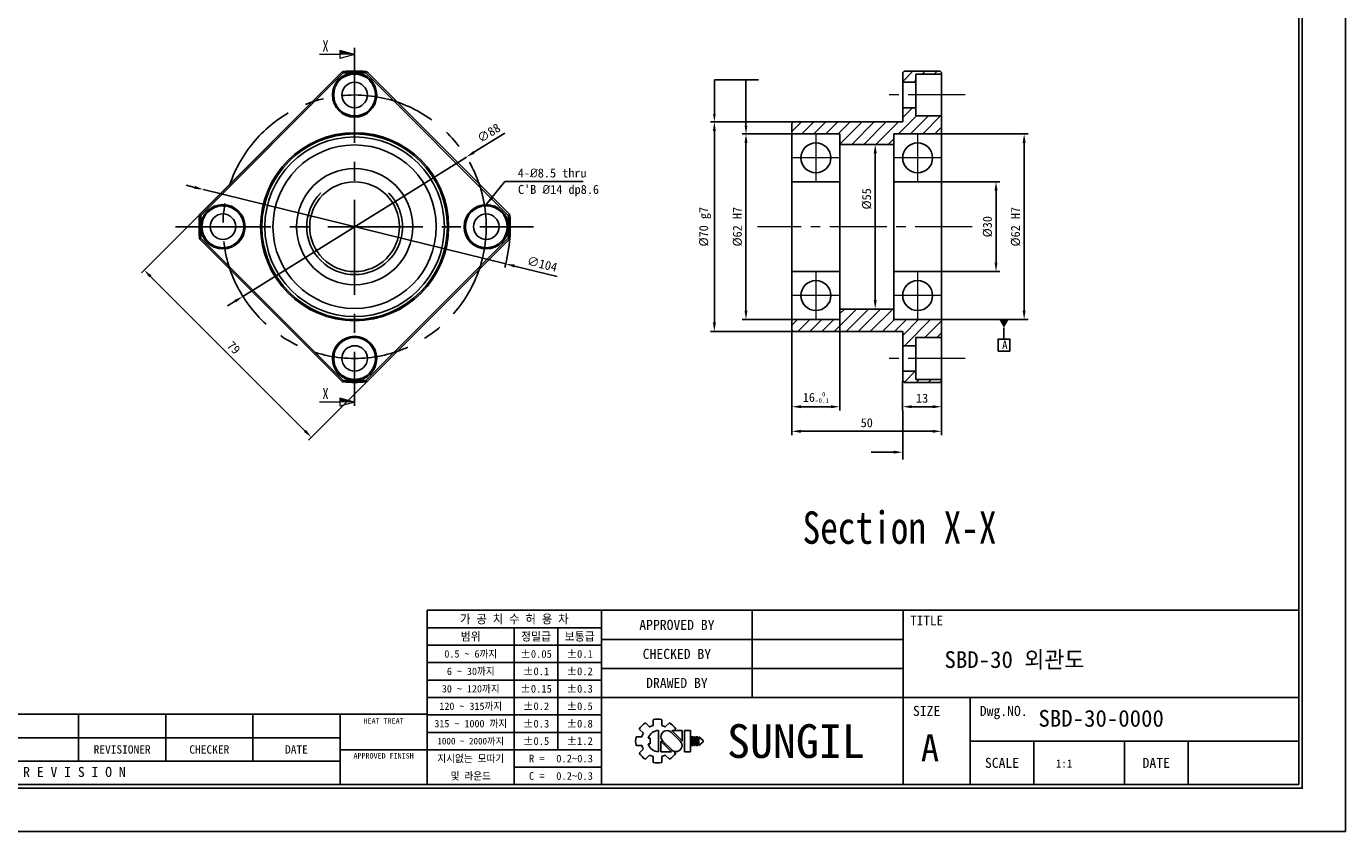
# Model space of a CAD drawing. Header units: millimetres. Extents: x 0 to 665, y 0 to 470.
# Tile 2 of 3: x 224 to 665, y 0 to 269. Entities that reach past the tile are written whole.
import ezdxf
from ezdxf.enums import TextEntityAlignment as Align

# ---------------------------------------------------------------- set-up
doc = ezdxf.new("R2010")
doc.units = ezdxf.units.MM
doc.linetypes.add('CENTER', pattern=[50.8, 31.75, -6.35, 6.35, -6.35])
doc.linetypes.add('CENTER2', pattern=[28.575, 19.05, -3.175, 3.175, -3.175])
doc.layers.get('0').update_dxf_attribs({"linetype": 'CONTINUOUS'})
doc.layers.get('DEFPOINTS').update_dxf_attribs({"linetype": 'CONTINUOUS'})
for name, color, linetype in [('center', 1, 'CENTER'), ('L1', 7, 'CONTINUOUS'), ('OUTLINE', 7, 'CONTINUOUS')]:
    doc.layers.add(name, color=color, linetype=linetype)
doc.dimstyles.get("Standard").update_dxf_attribs({"dimtxt": 3, "dimasz": 3, "dimexe": 1.3, "dimexo": 0, "dimgap": 1.3, "dimtad": 1, "dimdec": 3, "dimzin": 11, "dimdsep": 46, "dimtxsty": 'Standard', "dimcen": 0, "dimclrd": 5, "dimclre": 5, "dimclrt": 3, "dimadec": 0, "dimazin": 0, "dimtfac": 0.6, "dimtdec": 3, "dimtmove": 0, "dimatfit": 3, "dimfxl": 0, "dimtolj": 1, "dimtzin": 11, "dimarcsym": 0})

# ---------------------------------------------------------------- blocks, each defined once
blk = doc.blocks.new('표제란')
at = {"layer": 'L1', "color": 0}
for p, q in [((297, 0), (297, 210)), ((0, 0), (297, 0))]:
    blk.add_line(p, q, dxfattribs=at)
at = {"layer": 'L1'}
for p, q in [((290, 33), (160, 33)), ((160, 33), (160, 7)), ((186, 33), (186, 7)), ((208.5, 33), (208.5, 20)), ((231, 33), (231, 7)), ((186, 30.4), (160, 30.4)), ((173, 30.4), (173, 7)), ((179.5, 30.4), (179.5, 12.2)), ((186, 27.8), (160, 27.8)), ((231, 28.67), (186, 28.67)), ((186, 25.2), (160, 25.2)), ((231, 24.33), (186, 24.33)), ((186, 22.6), (160, 22.6)), ((186, 20), (160, 20)), ((290, 20), (186, 20)), ((241, 20), (241, 7)), ((160, 17.5), (62, 17.5)), ((108, 17.5), (108, 10.5)), ((121, 17.5), (121, 10.5)), ((134, 17.5), (134, 10.5)), ((147, 17.5), (147, 7)), ((186, 17.4), (160, 17.4)), ((192.55, 16.22), (193.17, 15.6)), ((193.7, 16.69), (193.7, 15.81)), ((195, 16.69), (195, 15.81)), ((195.52, 15.6), (196.14, 16.22)), ((147, 14), (62, 14)), ((186, 14.8), (160, 14.8)), ((191.15, 14.15), (192.03, 14.15)), ((191.15, 14.15), (192.03, 14.15)), ((191.63, 15.3), (192.25, 14.68)), ((192.98, 13.93), (193.28, 13.93)), ((193.28, 13.93), (193.28, 13.07)), ((194.5, 15.08), (194.5, 11.92)), ((197.74, 13.5), (196.41, 14.83)), ((198.02, 13.53), (196.47, 15.08)), ((196.47, 15.08), (198.02, 15.08)), ((196.84, 15.08), (197.06, 15.3)), ((198.02, 15.08), (198.02, 13.5)), ((198.39, 15.08), (198.39, 11.92)), ((198.39, 15.08), (199.26, 15.08)), ((199.26, 15.08), (199.26, 11.92)), ((199.41, 14.15), (199.41, 12.85)), ((199.41, 14.15), (199.62, 14.15)), ((199.62, 14.15), (199.62, 12.85)), ((199.78, 14.15), (199.78, 12.85)), ((199.78, 14.15), (199.99, 14.15)), ((199.99, 14.15), (199.99, 12.85)), ((200.14, 14.15), (200.14, 12.85)), ((200.14, 14.15), (200.36, 14.15)), ((200.36, 14.15), (200.36, 12.85)), ((200.51, 14.15), (200.51, 12.85)), ((200.51, 14.15), (201.16, 13.61)), ((147, 12.2), (160, 12.2)), ((186, 12.2), (160, 12.2)), ((191.15, 12.85), (192.03, 12.85)), ((191.63, 11.7), (192.25, 12.32)), ((192.98, 13.07), (193.28, 13.07)), ((194.86, 13.5), (194.86, 11.92)), ((194.86, 13.47), (196.42, 11.92)), ((194.86, 11.92), (196.42, 11.92)), ((195.14, 13.5), (196.47, 12.17)), ((196.79, 11.98), (197.06, 11.7)), ((198.39, 11.92), (199.26, 11.92)), ((199.41, 12.85), (199.62, 12.85)), ((199.78, 12.85), (199.99, 12.85)), ((200.14, 12.85), (200.36, 12.85)), ((201.16, 13.39), (200.51, 12.85)), ((201.16, 13.61), (201.16, 13.5)), ((201.16, 13.61), (201.16, 13.39)), ((201.16, 13.5), (201.16, 13.39)), ((290, 13.5), (241, 13.5)), ((250.5, 13.5), (250.5, 7)), ((264, 13.5), (264, 7)), ((273.5, 13.5), (273.5, 7)), ((147, 10.5), (62, 10.5)), ((192.55, 10.78), (193.17, 11.4)), ((193.7, 11.19), (193.7, 10.31)), ((195, 11.19), (195, 10.31)), ((195.52, 11.4), (196.14, 10.78)), ((186, 9.6), (173, 9.6))]:
    blk.add_line(p, q, dxfattribs=at)
at = {"layer": 'L1', "const_width": 0.25}
blk.add_lwpolyline([(290.5, 6.5), (290.5, 203.5), (10, 203.5), (10, 6.5)], close=True, dxfattribs=at)
at = {"layer": 'L1'}
blk.add_lwpolyline([(290, 7), (290, 203), (10.5, 203), (10.5, 7)], close=True, dxfattribs=at)
for centre, radius, start, end in [((194.35, 13.5), 3.26, 123.4943, 146.5057), ((194.35, 13.5), 2.4, 105.6872, 119.3128), ((194.35, 13.5), 3.26, 78.4943, 101.5057), ((194.35, 13.5), 2.4, 60.6872, 74.3128), ((194.35, 13.5), 3.26, 33.4943, 56.5057), ((194.35, 13.5), 3.26, 168.4943, 191.5057), ((194.35, 13.5), 2.4, 150.6872, 164.3128), ((194.5, 13.5), 1.58, 90, 164.0671), ((195.78, 14.16), 0.919, 43.2202, 225.8282), ((194.35, 13.5), 2.4, 195.6872, 209.3128), ((194.5, 13.5), 1.58, 195.9329, 270), ((197.1, 12.84), 0.919, 223.2202, 45.8282), ((194.35, 13.5), 3.26, 213.4943, 236.5057), ((194.35, 13.5), 2.4, 240.6872, 254.3128), ((194.35, 13.5), 3.26, 258.4943, 281.5057), ((194.35, 13.5), 2.4, 285.6872, 299.3128), ((194.35, 13.5), 3.26, 303.4943, 326.5057)]:
    blk.add_arc(centre, radius, start, end, dxfattribs=at)
for p in [(208.5, 28.67), (208.5, 24.33)]:
    blk.add_point(p, dxfattribs=at)
for s, height, p in [('가 공 치 수 허 용 차', 1.3, (173, 31.7)), ('APPROVED BY', 1.5, (197.25, 30.83)), ('TITLE', 1.444, (234.5, 31.5)), ('범위', 1.25, (166.5, 29.1)), ('정밀급', 1.25, (176.25, 29.1)), ('보통급', 1.25, (182.75, 29.1)), ('0.5 ~ 6까지', 1.1, (166.5, 26.5)), ('%%P0.05', 1.15, (176.25, 26.5)), ('%%P0.1', 1.15, (182.75, 26.5)), ('CHECKED BY', 1.5, (197.25, 26.5)), ('6 ~ 30까지', 1.1, (166.5, 23.9)), ('%%P0.1', 1.15, (176.25, 23.9)), ('%%P0.2', 1.15, (182.75, 23.9)), ('30 ~ 120까지', 1.1, (166.5, 21.3)), ('%%P0.15', 1.15, (176.25, 21.3)), ('%%P0.3', 1.15, (182.75, 21.3)), ('DRAWED BY', 1.5, (197.25, 22.17)), ('120 ~ 315까지', 1.1, (166.5, 18.7)), ('%%P0.2', 1.15, (176.25, 18.7)), ('%%P0.5', 1.15, (182.75, 18.7)), ('SIZE', 1.5, (234.5, 18)), ('Dwg.NO.', 1.5, (246, 18)), ('HEAT TREAT', 0.8, (153.5, 16.5)), ('315 ~ 1000 까지', 1.1, (166.5, 16.1)), ('%%P0.3', 1.15, (176.25, 16.1)), ('%%P0.8', 1.15, (182.75, 16.1)), ('SUNGIL', 5.032, (215, 13.5)), ('1000 ~ 2000까지', 0.99, (166.5, 13.49)), ('%%P0.5', 1.15, (176.25, 13.5)), ('%%P1.2', 1.15, (182.75, 13.5)), ('A', 4, (235, 12.5)), ('REVISIONER', 1.25, (114.5, 12.25)), ('CHECKER', 1.25, (127.5, 12.25)), ('DATE', 1.25, (140.5, 12.25)), ('APPROVED FINISH', 0.8, (153.5, 11.3)), ('지시없는 모따기', 1.1, (166.5, 10.9)), ('R = ', 1.15, (176.75, 10.9)), ('SCALE', 1.5, (245.75, 10.25)), ('DATE', 1.5, (268.75, 10.25)), ('R E V I S I O N', 1.5, (107.38, 8.9)), ('및 라운드', 1.1, (166.5, 8.3)), ('C = ', 1.15, (176.75, 8.3))]:
    blk.add_text(s, height=height, dxfattribs=at).set_placement(p, align=Align.MIDDLE_CENTER)
for tag, p in [('필렛', (179.25, 10.9)), ('모따기', (179.25, 8.3))]:
    blk.add_attdef(tag, text='', height=1.15, dxfattribs=at).set_placement(p, align=Align.MIDDLE_LEFT)
at = {"layer": 'OUTLINE', "ltscale": 0.5}
for tag, p, height in [('TITLE', (237.17, 24.41), 2.5), ('도번', (251.18, 15.64), 2.5), ('SCALE', (253.78, 9.55), 1.2), ('DATE', (277.02, 9.51), 1.2)]:
    blk.add_attdef(tag, p, '', height=height, dxfattribs=at)
blk = doc.blocks.new('*D2')
at = {"layer": 'DEFPOINTS', "color": 0}
for p in [(283.68, 214.47), (384.67, 189.66)]:
    blk.add_point(p, dxfattribs=at)
at = {"layer": 'OUTLINE', "color": 5, "lineweight": -2}
for p, q in [((280.76, 215.19), (277.85, 215.9)), ((283.68, 214.47), (384.67, 189.66)), ((401.81, 185.45), (387.59, 188.94))]:
    blk.add_line(p, q, dxfattribs=at)
blk.add_arc((334.17, 202.07), 52, 344.7641, 355.7749, dxfattribs=at)
at = {"layer": 'OUTLINE', "color": 5}
for points in [[(280.88, 215.67), (280.64, 214.7), (283.68, 214.47)], [(387.7, 189.43), (387.47, 188.46), (384.67, 189.66)]]:
    blk.add_solid(points, dxfattribs=at)
at = {"layer": 'OUTLINE', "color": 3, "insert": (396.83, 189.6), "char_height": 3, "attachment_point": 5, "rotation": 346.1965}
blk.add_mtext('\\A1;∅104', dxfattribs=at)
blk = doc.blocks.new('*D3')
at = {"layer": 'DEFPOINTS', "color": 0}
for p in [(371.51, 225.34), (296.83, 178.79)]:
    blk.add_point(p, dxfattribs=at)
at = {"layer": 'OUTLINE', "color": 5, "lineweight": -2}
for p, q in [((384.41, 233.37), (374.06, 226.93)), ((296.83, 178.79), (371.51, 225.34)), ((294.29, 177.2), (291.74, 175.62))]:
    blk.add_line(p, q, dxfattribs=at)
at = {"layer": 'OUTLINE', "color": 5}
for points in [[(373.8, 227.35), (374.32, 226.5), (371.51, 225.34)], [(294.02, 177.63), (294.55, 176.78), (296.83, 178.79)]]:
    blk.add_solid(points, dxfattribs=at)
at = {"layer": 'OUTLINE', "color": 3, "insert": (379, 233.35), "char_height": 3, "attachment_point": 5, "rotation": 31.9351}
blk.add_mtext('\\A1;∅88', dxfattribs=at)
blk = doc.blocks.new('*D4')
at = {"layer": 'DEFPOINTS', "color": 0}
for p in [(306.24, 230), (362.1, 174.13), (319.7, 131.73)]:
    blk.add_point(p, dxfattribs=at)
at = {"layer": 'OUTLINE', "color": 5, "lineweight": -2}
for p, q in [((306.24, 230), (262.92, 186.67)), ((265.96, 185.47), (317.58, 133.85)), ((362.1, 174.13), (318.78, 130.81))]:
    blk.add_line(p, q, dxfattribs=at)
at = {"layer": 'OUTLINE', "color": 5}
for points in [[(266.31, 185.82), (265.61, 185.12), (263.84, 187.59)], [(317.93, 134.21), (317.23, 133.5), (319.7, 131.73)]]:
    blk.add_solid(points, dxfattribs=at)
at = {"layer": 'OUTLINE', "color": 3, "insert": (293.78, 161.67), "char_height": 3, "attachment_point": 5, "rotation": 315}
blk.add_mtext('\\A1;79', dxfattribs=at)
blk = doc.blocks.new('*D14')
at = {"layer": 'DEFPOINTS', "color": 0}
for p in [(530.3, 217.07), (530.3, 187.07), (548.5, 187.07)]:
    blk.add_point(p, dxfattribs=at)
at = {"layer": 'OUTLINE', "color": 5, "lineweight": -2}
for p, q in [((530.3, 217.07), (549.8, 217.07)), ((548.5, 214.07), (548.5, 190.07)), ((530.3, 187.07), (549.8, 187.07))]:
    blk.add_line(p, q, dxfattribs=at)
at = {"layer": 'OUTLINE', "color": 5}
for points in [[(548, 214.07), (549, 214.07), (548.5, 217.07)], [(548, 190.07), (549, 190.07), (548.5, 187.07)]]:
    blk.add_solid(points, dxfattribs=at)
at = {"layer": 'OUTLINE', "color": 3, "insert": (545.67, 202.07), "char_height": 3, "attachment_point": 5, "rotation": 90}
blk.add_mtext('\\A1;%%C30', dxfattribs=at)
blk = doc.blocks.new('*D15')
at = {"layer": 'DEFPOINTS', "color": 0}
for p in [(530.3, 233.07), (530.3, 171.07), (557.89, 171.07)]:
    blk.add_point(p, dxfattribs=at)
at = {"layer": 'OUTLINE', "color": 5, "lineweight": -2}
for p, q in [((530.3, 233.07), (559.19, 233.07)), ((557.89, 230.07), (557.89, 174.07)), ((530.3, 171.07), (559.19, 171.07))]:
    blk.add_line(p, q, dxfattribs=at)
at = {"layer": 'OUTLINE', "color": 5}
for points in [[(557.39, 230.07), (558.39, 230.07), (557.89, 233.07)], [(557.39, 174.07), (558.39, 174.07), (557.89, 171.07)]]:
    blk.add_solid(points, dxfattribs=at)
at = {"layer": 'OUTLINE', "color": 3, "insert": (555.05, 202.07), "char_height": 3, "attachment_point": 5, "rotation": 90}
blk.add_mtext('\\A1;%%c62 H7', dxfattribs=at)
blk = doc.blocks.new('*D16')
at = {"layer": 'DEFPOINTS', "color": 0}
for p in [(480.3, 233.07), (464.95, 171.07), (480.3, 171.07)]:
    blk.add_point(p, dxfattribs=at)
at = {"layer": 'OUTLINE', "color": 5, "lineweight": -2}
for p, q in [((480.3, 233.07), (463.65, 233.07)), ((464.95, 230.07), (464.95, 174.07)), ((480.3, 171.07), (463.65, 171.07))]:
    blk.add_line(p, q, dxfattribs=at)
at = {"layer": 'OUTLINE', "color": 5}
for points in [[(464.45, 230.07), (465.45, 230.07), (464.95, 233.07)], [(464.45, 174.07), (465.45, 174.07), (464.95, 171.07)]]:
    blk.add_solid(points, dxfattribs=at)
at = {"layer": 'OUTLINE', "color": 3, "insert": (462.11, 202.07), "char_height": 3, "attachment_point": 5, "rotation": 90}
blk.add_mtext('\\A1;%%c62 H7', dxfattribs=at)
blk = doc.blocks.new('*D17')
at = {"layer": 'DEFPOINTS', "color": 0}
for p in [(480.8, 237.07), (454.38, 167.07), (480.8, 167.07)]:
    blk.add_point(p, dxfattribs=at)
at = {"layer": 'OUTLINE', "color": 5, "lineweight": -2}
for p, q in [((480.8, 237.07), (453.08, 237.07)), ((454.38, 234.07), (454.38, 170.07)), ((480.8, 167.07), (453.08, 167.07))]:
    blk.add_line(p, q, dxfattribs=at)
at = {"layer": 'OUTLINE', "color": 5}
for points in [[(453.88, 234.07), (454.88, 234.07), (454.38, 237.07)], [(453.88, 170.07), (454.88, 170.07), (454.38, 167.07)]]:
    blk.add_solid(points, dxfattribs=at)
at = {"layer": 'OUTLINE', "color": 3, "insert": (451.29, 202.07), "char_height": 3, "attachment_point": 5, "rotation": 90}
blk.add_mtext('\\A1;%%c70 g7', dxfattribs=at)
blk = doc.blocks.new('*D18')
at = {"layer": 'DEFPOINTS', "color": 0}
for p in [(517.3, 150.57), (530.3, 151.07), (530.3, 141.93)]:
    blk.add_point(p, dxfattribs=at)
at = {"layer": 'OUTLINE', "color": 5, "lineweight": -2}
for p, q in [((517.3, 150.57), (517.3, 140.63)), ((530.3, 151.07), (530.3, 140.63)), ((520.3, 141.93), (527.3, 141.93))]:
    blk.add_line(p, q, dxfattribs=at)
at = {"layer": 'OUTLINE', "color": 5}
for points in [[(520.3, 142.43), (520.3, 141.43), (517.3, 141.93)], [(527.3, 142.43), (527.3, 141.43), (530.3, 141.93)]]:
    blk.add_solid(points, dxfattribs=at)
at = {"layer": 'OUTLINE', "color": 3, "insert": (523.8, 144.77), "char_height": 3, "attachment_point": 5}
blk.add_mtext('\\A1;13', dxfattribs=at)
blk = doc.blocks.new('*D19')
at = {"layer": 'DEFPOINTS', "color": 0}
for p in [(480.3, 167.57), (496.3, 171.07), (480.3, 141.93)]:
    blk.add_point(p, dxfattribs=at)
at = {"layer": 'OUTLINE', "color": 5, "lineweight": -2}
for p, q in [((480.3, 167.57), (480.3, 140.63)), ((496.3, 171.07), (496.3, 140.63)), ((493.3, 141.93), (483.3, 141.93))]:
    blk.add_line(p, q, dxfattribs=at)
at = {"layer": 'OUTLINE', "color": 5}
for points in [[(483.3, 142.43), (483.3, 141.43), (480.3, 141.93)], [(493.3, 142.43), (493.3, 141.43), (496.3, 141.93)]]:
    blk.add_solid(points, dxfattribs=at)
at = {"layer": 'OUTLINE', "color": 3, "insert": (488.3, 145.06), "char_height": 3, "attachment_point": 5}
blk.add_mtext('\\A1;16{\\C3;\\H1.5;\\S  0^ -0.1;}', dxfattribs=at)
blk = doc.blocks.new('*D20')
at = {"layer": 'DEFPOINTS', "color": 0}
for p in [(480.3, 167.57), (530.3, 150.57), (530.3, 133.72)]:
    blk.add_point(p, dxfattribs=at)
at = {"layer": 'OUTLINE', "color": 5, "lineweight": -2}
for p, q in [((480.3, 167.57), (480.3, 132.42)), ((530.3, 150.57), (530.3, 132.42)), ((483.3, 133.72), (527.3, 133.72))]:
    blk.add_line(p, q, dxfattribs=at)
at = {"layer": 'OUTLINE', "color": 5}
for points in [[(483.3, 134.22), (483.3, 133.22), (480.3, 133.72)], [(527.3, 134.22), (527.3, 133.22), (530.3, 133.72)]]:
    blk.add_solid(points, dxfattribs=at)
at = {"layer": 'OUTLINE', "color": 3, "insert": (505.3, 136.55), "char_height": 3, "attachment_point": 5}
blk.add_mtext('\\A1;50', dxfattribs=at)
blk = doc.blocks.new('_DatumFilled')
at = {"color": 0, "linetype": 'ByBlock'}
blk.add_solid([(0, 0.58), (-1, 0), (0, -0.58)], dxfattribs=at)
blk = doc.blocks.new('*D22')
at = {"layer": 'DEFPOINTS', "color": 0}
for p in [(507.4, 229.57), (505.3, 174.57), (508.13, 174.57)]:
    blk.add_point(p, dxfattribs=at)
at = {"layer": 'OUTLINE', "color": 5, "lineweight": -2}
for p, q in [((507.4, 229.57), (509.43, 229.57)), ((508.13, 226.57), (508.13, 177.57)), ((505.3, 174.57), (509.43, 174.57))]:
    blk.add_line(p, q, dxfattribs=at)
at = {"layer": 'OUTLINE', "color": 5}
for points in [[(507.63, 226.57), (508.63, 226.57), (508.13, 229.57)], [(507.63, 177.57), (508.63, 177.57), (508.13, 174.57)]]:
    blk.add_solid(points, dxfattribs=at)
at = {"layer": 'OUTLINE', "color": 3, "insert": (505.3, 211.37), "char_height": 3, "attachment_point": 5, "rotation": 90}
blk.add_mtext('\\A1;%%C55', dxfattribs=at)

msp = doc.modelspace()

# ---------------------------------------------------------------- hatches: boundary and pattern name
at = {"layer": 'OUTLINE'}
h = msp.add_hatch(dxfattribs=at)
h.set_pattern_fill('ANSI31', color=5, scale=0.9, style=0)
h.set_pattern_definition([(45, (-236.8055, -22.5963), (-2.020558, 2.020558), [])])
h.paths.add_polyline_path([(514.3046, 233.0652), (530.3046, 233.0652), (530.3046, 239.0652), (521.7046, 239.0652), (521.7046, 241.8152), (517.3046, 241.8152), (517.3046, 237.0652), (480.8046, 237.0652), (480.3046, 236.5652), (480.3046, 233.0652), (496.3046, 233.0652), (496.3046, 229.5652), (514.3046, 229.5652)])
h.paths.add_polyline_path([(521.7046, 253.0652), (530.3046, 253.0652), (530.3046, 253.5652), (529.8046, 254.0652), (517.8046, 254.0652), (517.3046, 253.5652), (517.3046, 250.3152), (521.7046, 250.3152)])
h.paths.add_polyline_path([(530.3046, 171.0652), (514.3046, 171.0652), (514.3046, 174.5652), (496.3046, 174.5652), (496.3046, 171.0652), (480.3046, 171.0652), (480.3046, 167.5652), (480.8046, 167.0652), (517.3046, 167.0652), (517.3046, 162.3152), (521.7046, 162.3152), (521.7046, 165.0652), (530.3046, 165.0652)])
h.paths.add_polyline_path([(521.7046, 153.8152), (517.3046, 153.8152), (517.3046, 150.5652), (517.8046, 150.0652), (529.8046, 150.0652), (530.3046, 150.5652), (530.3046, 151.0652), (521.7046, 151.0652)])

# ---------------------------------------------------------------- linework, layer by layer
for p, q in [((517.8046, 254.0652), (517.3046, 253.5652)), ((517.3046, 253.5652), (517.3046, 237.0652)), ((517.8046, 254.0652), (529.8046, 254.0652)), ((521.7046, 253.0652), (521.7046, 239.0652)), ((521.7046, 253.0652), (530.3046, 253.0652)), ((529.8046, 254.0652), (530.3046, 253.5652)), ((530.3046, 253.5652), (530.3046, 150.5652)), ((521.7046, 250.3152), (517.3046, 250.3152)), ((521.7046, 241.8152), (517.3046, 241.8152)), ((521.7046, 239.0652), (530.3046, 239.0652)), ((480.8046, 237.0652), (480.3046, 236.5652)), ((480.3046, 236.5652), (480.3046, 167.5652)), ((480.8046, 237.0652), (517.3046, 237.0652)), ((480.3046, 233.0652), (496.3046, 233.0652)), ((496.3046, 233.0652), (496.3046, 171.0652)), ((496.3046, 229.5652), (514.3046, 229.5652)), ((514.3046, 233.0652), (530.3046, 233.0652)), ((514.3046, 233.0652), (514.3046, 171.0652)), ((480.3046, 217.0652), (496.3046, 217.0652)), ((514.3046, 217.0652), (530.3046, 217.0652)), ((480.3046, 187.0652), (496.3046, 187.0652)), ((514.3046, 187.0652), (530.3046, 187.0652)), ((496.3046, 174.5652), (514.3046, 174.5652)), ((480.3046, 171.0652), (496.3046, 171.0652)), ((480.3046, 167.5652), (480.8046, 167.0652)), ((514.3046, 171.0652), (530.3046, 171.0652)), ((480.8046, 167.0652), (517.3046, 167.0652)), ((517.3046, 167.0652), (517.3046, 150.5652)), ((521.7046, 165.0652), (521.7046, 151.0652)), ((521.7046, 165.0652), (530.3046, 165.0652)), ((521.7046, 162.3152), (517.3046, 162.3152)), ((521.7046, 153.8152), (517.3046, 153.8152)), ((517.3046, 150.5652), (517.8046, 150.0652)), ((517.8046, 150.0652), (529.8046, 150.0652)), ((521.7046, 151.0652), (530.3046, 151.0652)), ((530.3046, 150.5652), (529.8046, 150.0652))]:
    msp.add_line(p, q)
at = {"color": 1, "linetype": 'CENTER2', "lineweight": 9}
for p, q in [((538.2107, 246.0652), (511.6558, 246.0652)), ((488.3046, 233.0652), (488.3046, 217.0652)), ((522.3046, 233.0652), (522.3046, 217.0652)), ((496.3046, 225.0652), (480.3046, 225.0652)), ((530.3046, 225.0652), (514.3046, 225.0652)), ((540.5414, 202.0652), (468.7922, 202.0652)), ((488.3046, 187.0652), (488.3046, 171.0652)), ((522.3046, 187.0652), (522.3046, 171.0652)), ((496.3046, 179.0652), (480.3046, 179.0652)), ((530.3046, 179.0652), (514.3046, 179.0652)), ((538.2107, 158.0652), (511.6558, 158.0652))]:
    msp.add_line(p, q, dxfattribs=at)
for centre in [(488.3046, 225.0652), (522.3046, 225.0652), (488.3046, 179.0652), (522.3046, 179.0652)]:
    msp.add_circle(centre, 5)
at = {"layer": 'center'}
for p, q in [((334.1735, 261.8652), (334.1735, 142.2652)), ((274.3735, 202.0652), (393.9735, 202.0652))]:
    msp.add_line(p, q, dxfattribs=at)
msp.add_circle((334.1735, 202.0652), 44, dxfattribs=at)
at = {"layer": 'OUTLINE', "lineweight": 9}
for p, q in [((329.2315, 260.8872), (329.2315, 258.2388)), ((334.1735, 259.563), (329.2315, 260.8872)), ((329.2315, 259.563), (322.3867, 259.563)), ((334.1735, 259.563), (329.2315, 258.2388)), ((329.2315, 143.4522), (322.3867, 143.4522)), ((329.2315, 144.7765), (329.2315, 142.128)), ((334.1735, 143.4522), (329.2315, 144.7765)), ((334.1735, 143.4522), (329.2315, 142.128))]:
    msp.add_line(p, q, dxfattribs=at)
at = {"layer": 'OUTLINE'}
for p, q in [((330.0257, 253.7787), (282.46, 206.213)), ((282.8135, 205.8595), (330.3792, 253.4252)), ((330.0257, 253.7787), (330.1837, 253.8511)), ((337.9679, 253.4252), (385.5336, 205.8595)), ((338.1634, 253.8511), (338.3214, 253.7787)), ((385.8871, 206.213), (338.3214, 253.7787)), ((282.3876, 206.055), (282.46, 206.213)), ((385.9595, 206.055), (385.8871, 206.213)), ((282.46, 197.9173), (282.3876, 198.0753)), ((282.46, 197.9173), (330.0257, 150.3516)), ((330.3792, 150.7051), (282.8135, 198.2708)), ((385.5336, 198.2708), (337.9679, 150.7051)), ((338.3214, 150.3516), (385.8871, 197.9173)), ((385.9595, 198.0753), (385.8871, 197.9173)), ((330.1837, 150.2792), (330.0257, 150.3516)), ((338.3214, 150.3516), (338.1634, 150.2792))]:
    msp.add_line(p, q, dxfattribs=at)
at = {"layer": 'OUTLINE', "color": 5, "ltscale": 0.2}
for p, q in [((454.3826, 239.0652), (454.3826, 251.0899)), ((454.3826, 251.0899), (469.1572, 251.0899)), ((464.9484, 235.0652), (464.9484, 251.0899))]:
    msp.add_line(p, q, dxfattribs=at)
at = {"layer": 'OUTLINE', "color": 5}
msp.add_line((517.3046, 140.632), (517.3046, 124.2863), dxfattribs=at)
at = {"layer": 'OUTLINE', "color": 5, "ltscale": 0.5}
msp.add_line((514.3046, 126.7574), (506.7613, 126.7574), dxfattribs=at)
msp.add_lwpolyline([(551.1472, 168.3152), (551.1472, 164.5039)], dxfattribs=at)
msp.add_lwpolyline([(549.1672, 160.5439), (553.1272, 160.5439), (553.1272, 164.5039), (549.1672, 164.5039)], close=True, dxfattribs=at)
at = {"layer": 'OUTLINE'}
for centre, radius in [((334.1735, 246.0652), 7.3998), ((334.1735, 246.0652), 7), ((334.1735, 246.0652), 4.25), ((334.1735, 202.0652), 31.4), ((334.1735, 202.0652), 31), ((334.1735, 202.0652), 30), ((334.1735, 202.0652), 27.3), ((334.1735, 202.0652), 19.4), ((334.1735, 202.0652), 15), ((290.1735, 202.0652), 7.3998), ((290.1735, 202.0652), 7), ((378.1735, 202.0652), 7.3998), ((378.1735, 202.0652), 7), ((290.1735, 202.0652), 4.25), ((378.1735, 202.0652), 4.25), ((334.1735, 158.0652), 7.3998), ((334.1735, 158.0652), 7), ((334.1735, 158.0652), 4.25)]:
    msp.add_circle(centre, radius, dxfattribs=at)
for radius, start, end in [(52, 85.77487, 94.22513), (51.5, 85.774828, 94.225172), (16, 135, 315), (52, 175.77487, 184.225129), (51.5, 175.774829, 184.225171), (51.5, 355.774828, 4.225172), (52, 355.774869, 4.225129), (52, 265.77487, 274.225129), (51.5, 265.774829, 274.225171)]:
    msp.add_arc((334.1735, 202.0652), radius, start, end, dxfattribs=at)
for points in [[(330.1837, 253.8511), (330.2366, 253.8754), (330.2895, 253.8996), (330.3424, 253.9238)], [(330.1837, 253.8511), (330.249, 253.7092), (330.3141, 253.5672), (330.3792, 253.4252)], [(338.1634, 253.8511), (338.0981, 253.7092), (338.033, 253.5672), (337.9679, 253.4252)], [(338.0047, 253.9238), (338.0576, 253.8996), (338.1105, 253.8754), (338.1634, 253.8511)], [(282.3149, 205.8963), (282.3391, 205.9492), (282.3633, 206.0021), (282.3876, 206.055)], [(282.3876, 206.055), (282.5295, 205.9897), (282.6715, 205.9246), (282.8135, 205.8595)], [(385.5336, 205.8595), (385.6756, 205.9246), (385.8176, 205.9897), (385.9595, 206.055)], [(385.9595, 206.055), (385.9838, 206.0021), (386.008, 205.9492), (386.0322, 205.8963)], [(282.3876, 198.0753), (282.3633, 198.1282), (282.3391, 198.1811), (282.3149, 198.234)], [(282.3876, 198.0753), (282.5295, 198.1406), (282.6715, 198.2057), (282.8135, 198.2708)], [(385.9595, 198.0753), (385.8176, 198.1406), (385.6756, 198.2057), (385.5336, 198.2708)], [(386.0322, 198.234), (386.008, 198.1811), (385.9838, 198.1282), (385.9595, 198.0753)], [(330.1837, 150.2792), (330.249, 150.4211), (330.3141, 150.5631), (330.3792, 150.7051)], [(330.3424, 150.2065), (330.2895, 150.2307), (330.2366, 150.2549), (330.1837, 150.2792)], [(338.1634, 150.2792), (338.0981, 150.4211), (338.033, 150.5631), (337.9679, 150.7051)], [(338.1634, 150.2792), (338.1105, 150.2549), (338.0576, 150.2307), (338.0047, 150.2065)]]:
    msp.add_open_spline(points, degree=3, dxfattribs=at)
msp.add_open_spline([(345.4873, 213.3789), (345.8233, 213.0246), (346.4952, 212.3163), (347.3918, 211.1193), (348.1955, 209.8249), (348.8896, 208.4108), (349.4498, 206.9151), (349.8633, 205.3385), (350.1171, 203.7163), (350.2017, 202.0655), (350.1172, 200.4143), (349.8635, 198.7925), (349.4499, 197.2156), (348.8899, 195.7202), (348.1957, 194.3058), (347.3921, 193.0114), (346.4953, 191.814), (345.8234, 191.1058), (345.4873, 190.7514)], degree=3, knots=[0, 0, 0, 0, 0.05826837, 0.11649621, 0.17821978, 0.23998703, 0.30428422, 0.36862486, 0.43429073, 0.49999987, 0.56566579, 0.63137488, 0.69567175, 0.76001271, 0.82173559, 0.88350352, 0.94171881, 1, 1, 1, 1], dxfattribs=at)
at = {"layer": 'OUTLINE', "lineweight": 9}
for points in [[(334.1735, 259.563), (329.2315, 260.8872), (329.2315, 259.563)], [(334.1735, 143.4522), (329.2315, 144.7765), (329.2315, 143.4522)]]:
    msp.add_solid(points, dxfattribs=at)
at = {"layer": 'OUTLINE', "color": 5, "ltscale": 0.2}
for points in [[(454.816, 239.6652), (453.9493, 239.6652), (454.3826, 237.0652)], [(465.3817, 235.6652), (464.515, 235.6652), (464.9484, 233.0652)]]:
    msp.add_solid(points, dxfattribs=at)
at = {"layer": 'OUTLINE', "color": 5, "ltscale": 0.5}
msp.add_solid([(514.3046, 127.2574), (514.3046, 126.2574), (517.3046, 126.7574)], dxfattribs=at)

# ---------------------------------------------------------------- block references
at = {"layer": 'OUTLINE'}
ref = msp.add_blockref('표제란', (0, 0), dxfattribs=dict(at, xscale=2.240108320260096, yscale=2.240108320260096, zscale=2.240108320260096))
ref.add_attrib('SCALE', '1:1', (568.4971, 21.3986), dxfattribs={"ltscale": 0.5, "height": 2.68813})
ref.add_attrib('도번', 'SBD-30-0000', (562.673, 35.0407), dxfattribs={"ltscale": 0.5, "height": 5.600271})
ref.add_attrib('TITLE', 'SBD-30 외관도', (531.2769, 54.6719), dxfattribs={"ltscale": 0.5, "height": 5.60027})
ref.add_attrib('필렛', '0.2~0.3', dxfattribs={"layer": 'L1', "height": 2.57612}).set_placement((401.5394, 24.4172), align=Align.MIDDLE_LEFT)
ref.add_attrib('모따기', '0.2~0.3', dxfattribs={"layer": 'L1', "height": 2.57612}).set_placement((401.5394, 18.5929), align=Align.MIDDLE_LEFT)
at = {"layer": 'OUTLINE', "color": 5, "ltscale": 0.5, "xscale": 2.75, "yscale": 2.75, "zscale": 2.75, "rotation": 90}
msp.add_blockref('_DatumFilled', (551.1472, 171.0652), dxfattribs=at)

# ---------------------------------------------------------------- texts
at = {"lineweight": 9, "width": 0.8}
for s, height, p in [('X', 3.7066, (323.4253, 260.5718)), ('X', 3.7066, (323.4253, 144.461)), ('Section X-X', 10.821779, (483.868, 96.1477))]:
    msp.add_text(s, height=height, dxfattribs=at).set_placement(p)
at = {"layer": 'OUTLINE', "color": 3, "ltscale": 0.2, "char_height": 3, "attachment_point": 7}
for s, insert in [('\\A1;4-{\\fISOCPEUR|b0|i0|c0|p34;%%C}8.5 thru', (388.6972, 218.4566)), ("\\A1;C'B {\\fISOCPEUR|b0|i0|c0|p34;%%C}14 dp8.6", (388.7584, 212.1625))]:
    msp.add_mtext(s, dxfattribs=dict(at, insert=insert))
at = {"layer": 'OUTLINE', "color": 3, "ltscale": 0.5, "insert": (552.3724, 161.1976), "char_height": 2.75, "attachment_point": 9}
msp.add_mtext('\\A1;A', dxfattribs=at)

# ---------------------------------------------------------------- dimensions: what is measured, and where the dimension line sits
at = {"layer": 'OUTLINE'}
for p1, p2, picture, middle in [((296.8331, 178.791), (371.514, 225.3393), '*D3', (379.0045, 233.3522)), ((283.6753, 214.472), (384.6718, 189.6583), '*D2', (396.834, 189.5967))]:
    dim = msp.add_diameter_dim_2p(p1=p1, p2=p2, dimstyle='Standard', dxfattribs=at)
    dim.commit()
    dim.dimension.update_dxf_attribs({"geometry": picture, "text_midpoint": middle})
for base, p1, p2, text, picture, middle in [((454.3826, 167.0652), (480.8046, 237.0652), (480.8046, 167.0652), '%%c<> g7', '*D17', (451.293, 202.0652)), ((464.9484, 171.0652), (480.3046, 233.0652), (480.3046, 171.0652), '%%c<> H7', '*D16', (462.1084, 202.0652)), ((557.8875, 171.0652), (530.3046, 233.0652), (530.3046, 171.0652), '%%c<> H7', '*D15', (555.0475, 202.0652))]:
    dim = msp.add_linear_dim(base=base, p1=p1, p2=p2, angle=90, text=text, dimstyle='Standard', dxfattribs=at)
    dim.commit()
    dim.dimension.update_dxf_attribs({"geometry": picture, "text_midpoint": middle})
dim = msp.add_aligned_dim(p1=(306.2428, 229.9959), p2=(362.1043, 174.1344), distance=-59.9679, dimstyle='Standard', dxfattribs=at)
dim.commit()
dim.dimension.update_dxf_attribs({"geometry": '*D4', "text_midpoint": (293.778, 161.6696)})
dim = msp.add_linear_dim(base=(508.1339, 174.5652), p1=(507.404, 229.5652), p2=(505.3046, 174.5652), angle=90, text='%%C<>', dimstyle='Standard', override={"dimgap": 1.3, "dimsah": 1, "dimse1": 0, "dimse2": 0, "dimsd1": 0, "dimsd2": 0, "dimtol": 0, "dimlim": 0}, dxfattribs=at)
dim.commit()
dim.dimension.update_dxf_attribs({"geometry": '*D22', "text_midpoint": (508.1339, 211.3733), "dimtype": 160})
dim = msp.add_linear_dim(base=(548.5045, 187.0652), p1=(530.3046, 217.0652), p2=(530.3046, 187.0652), angle=90, text='%%C<>', dimstyle='Standard', override={"dimgap": 1.3, "dimsah": 1, "dimse1": 0, "dimse2": 0, "dimsd1": 0, "dimsd2": 0, "dimtol": 0, "dimlim": 0}, dxfattribs=at)
dim.commit()
dim.dimension.update_dxf_attribs({"geometry": '*D14', "text_midpoint": (545.6665, 202.0652)})
dim = msp.add_linear_dim(base=(480.3046, 141.932), p1=(496.3046, 171.0652), p2=(480.3046, 167.5652), text='<>{\\C3;\\H1.5;\\S  0^ -0.1;}', dimstyle='Standard', override={"dimgap": 1.3, "dimsah": 1, "dimse1": 0, "dimse2": 0, "dimsd1": 0, "dimsd2": 0, "dimtol": 0, "dimlim": 0}, dxfattribs=at)
dim.commit()
dim.dimension.update_dxf_attribs({"geometry": '*D19', "text_midpoint": (488.3046, 145.0599)})
for base, p1, p2, picture, middle in [((530.3046, 133.7152), (480.3046, 167.5652), (530.3046, 150.5652), '*D20', (505.3046, 136.5532)), ((530.3046, 141.932), (517.3046, 150.5652), (530.3046, 151.0652), '*D18', (523.8046, 144.7739))]:
    dim = msp.add_linear_dim(base=base, p1=p1, p2=p2, dimstyle='Standard', dxfattribs=at)
    dim.commit()
    dim.dimension.update_dxf_attribs({"geometry": picture, "text_midpoint": middle})

# ---------------------------------------------------------------- leaders
at = {"layer": 'OUTLINE', "ltscale": 0.2, "annotation_type": 0, "has_hookline": 1, "hookline_direction": 0, "text_width": 21.8385}
msp.add_leader([(378.1678, 209.465), (384.3972, 217.1566), (387.3972, 217.1566)], dimstyle='Standard', dxfattribs=at)

doc.saveas('drawing.dxf')
